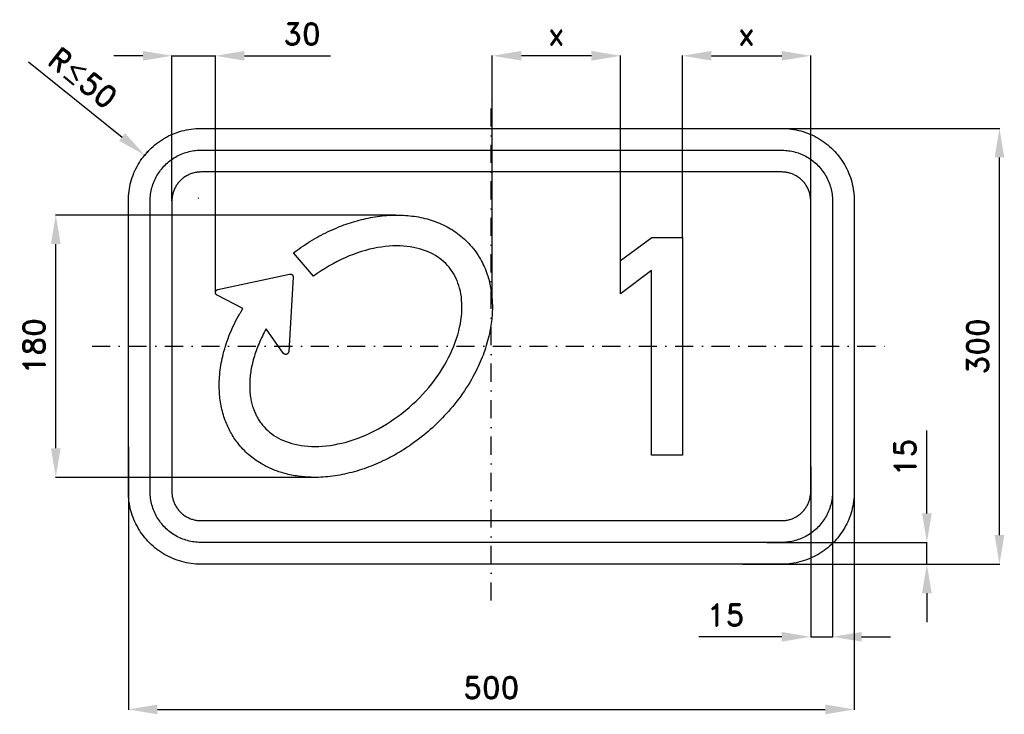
# Model space of a CAD drawing. Header units: millimetres. Extents: x -75 to 603, y -103 to 375.
import ezdxf

# ---------------------------------------------------------------- set-up
doc = ezdxf.new("R2010")
doc.units = ezdxf.units.MM
doc.header["$LTSCALE"] = 5
doc.linetypes.add('ČERCHOVANÁX2', pattern=[2, 1, -0.5, 0, -0.5])
doc.layers.add('Kóty', color=2, linetype='Continuous')
doc.layers.add('Značka', color=7, linetype='Continuous')
doc.styles.get("Standard").update_dxf_attribs({"font": 'romand.shx', "height": 15})
doc.dimstyles.new('Kopie Standard', dxfattribs={"dimtxt": 15, "dimasz": 20, "dimexe": 0.18, "dimexo": 0.0625, "dimgap": 7.5, "dimtad": 1, "dimdec": 0, "dimzin": 0, "dimdsep": 46, "dimtxsty": 'Standard', "dimcen": 0.09, "dimadec": 0, "dimazin": 0, "dimtfac": 1, "dimtdec": 0, "dimtofl": 0, "dimtmove": 0, "dimatfit": 3, "dimfxl": 1, "dimtolj": 1, "dimtzin": 0, "dimarcsym": 0})

# ---------------------------------------------------------------- blocks, each defined once
blk = doc.blocks.new('*D0')
at = {"layer": 'Defpoints', "color": 0, "transparency": 16777216}
for p in [(470, 67.22), (485, 61.9), (470, -50)]:
    blk.add_point(p, dxfattribs=at)
at = {"layer": 'Kóty', "color": 0, "lineweight": -2, "transparency": 16777216}
for p, q in [((470, 67.16), (470, -50.18)), ((485, 61.84), (485, -50.18)), ((450, -50), (392.86, -50)), ((505, -50), (525, -50))]:
    blk.add_line(p, q, dxfattribs=at)
at = {"layer": 'Kóty', "color": 0, "transparency": 16777216}
for points in [[(450, -46.67), (450, -53.33), (470, -50)], [(505, -46.67), (505, -53.33), (485, -50)]]:
    blk.add_solid(points, dxfattribs=at)
at = {"layer": 'Kóty', "color": 0, "transparency": 16777216, "insert": (411.43, -35), "char_height": 15, "attachment_point": 5}
blk.add_mtext('\\A1;15', dxfattribs=at)
blk = doc.blocks.new('*D1')
at = {"layer": 'Defpoints', "color": 0, "transparency": 16777216}
for p in [(439.66, 15), (550, 15), (439.66, 0)]:
    blk.add_point(p, dxfattribs=at)
at = {"layer": 'Kóty', "color": 0, "lineweight": -2, "transparency": 16777216}
for p, q in [((550, 35), (550, 92.14)), ((439.73, 15), (550.18, 15)), ((439.73, 0), (550.18, 0)), ((550, -20), (550, -40))]:
    blk.add_line(p, q, dxfattribs=at)
at = {"layer": 'Kóty', "color": 0, "transparency": 16777216}
for points in [[(546.67, 35), (553.33, 35), (550, 15)], [(546.67, -20), (553.33, -20), (550, 0)]]:
    blk.add_solid(points, dxfattribs=at)
at = {"layer": 'Kóty', "color": 0, "transparency": 16777216, "insert": (535, 73.57), "char_height": 15, "attachment_point": 5, "rotation": 90}
blk.add_mtext('\\A1;15', dxfattribs=at)
blk = doc.blocks.new('*D2')
at = {"layer": 'Defpoints', "color": 0, "transparency": 16777216}
for p in [(419.55, 300), (600, 300), (423.1, 0)]:
    blk.add_point(p, dxfattribs=at)
at = {"layer": 'Kóty', "color": 0, "lineweight": -2, "transparency": 16777216}
for p, q in [((419.62, 300), (600.18, 300)), ((600, 20), (600, 280)), ((423.17, 0), (600.18, 0))]:
    blk.add_line(p, q, dxfattribs=at)
at = {"layer": 'Kóty', "color": 0, "transparency": 16777216}
for points in [[(596.67, 280), (603.33, 280), (600, 300)], [(596.67, 20), (603.33, 20), (600, 0)]]:
    blk.add_solid(points, dxfattribs=at)
at = {"layer": 'Kóty', "color": 0, "transparency": 16777216, "insert": (585, 150), "char_height": 15, "attachment_point": 5, "rotation": 90}
blk.add_mtext('\\A1;300', dxfattribs=at)
blk = doc.blocks.new('*D3')
at = {"layer": 'Defpoints', "color": 0, "transparency": 16777216}
for p in [(59.98, 350), (30, 250), (59.98, 186.9)]:
    blk.add_point(p, dxfattribs=at)
at = {"layer": 'Kóty', "color": 0, "lineweight": -2, "transparency": 16777216}
for p, q in [((10, 350), (-10, 350)), ((30, 250.06), (30, 350.18)), ((59.98, 186.96), (59.98, 350.18)), ((79.98, 350), (139.27, 350))]:
    blk.add_line(p, q, dxfattribs=at)
at = {"layer": 'Kóty', "color": 0, "transparency": 16777216}
for points in [[(10, 353.33), (10, 346.67), (30, 350)], [(79.98, 353.33), (79.98, 346.67), (59.98, 350)]]:
    blk.add_solid(points, dxfattribs=at)
at = {"layer": 'Kóty', "color": 0, "transparency": 16777216, "insert": (119.63, 365), "char_height": 15, "attachment_point": 5}
blk.add_mtext('\\A1;30', dxfattribs=at)
blk = doc.blocks.new('*D4')
at = {"layer": 'Defpoints', "color": 0, "transparency": 16777216}
for p in [(250.68, 350), (338.97, 208.98), (250.68, 179.03)]:
    blk.add_point(p, dxfattribs=at)
at = {"layer": 'Kóty', "color": 0, "lineweight": -2, "transparency": 16777216}
for p, q in [((250.68, 179.09), (250.68, 350.18)), ((318.97, 350), (270.68, 350)), ((338.97, 209.05), (338.97, 350.18))]:
    blk.add_line(p, q, dxfattribs=at)
at = {"layer": 'Kóty', "color": 0, "transparency": 16777216}
for points in [[(270.68, 353.33), (270.68, 346.67), (250.68, 350)], [(318.97, 353.33), (318.97, 346.67), (338.97, 350)]]:
    blk.add_solid(points, dxfattribs=at)
at = {"layer": 'Kóty', "color": 0, "transparency": 16777216, "insert": (294.82, 365), "char_height": 15, "attachment_point": 5}
blk.add_mtext('\\A1;x', dxfattribs=at)
blk = doc.blocks.new('*D5')
at = {"layer": 'Defpoints', "color": 0, "transparency": 16777216}
for p in [(470, 350), (381.62, 225.02), (470, 225.33)]:
    blk.add_point(p, dxfattribs=at)
at = {"layer": 'Kóty', "color": 0, "lineweight": -2, "transparency": 16777216}
for p, q in [((381.62, 225.08), (381.62, 350.18)), ((401.62, 350), (450, 350)), ((470, 225.39), (470, 350.18))]:
    blk.add_line(p, q, dxfattribs=at)
at = {"layer": 'Kóty', "color": 0, "transparency": 16777216}
for points in [[(401.62, 353.33), (401.62, 346.67), (381.62, 350)], [(450, 353.33), (450, 346.67), (470, 350)]]:
    blk.add_solid(points, dxfattribs=at)
at = {"layer": 'Kóty', "color": 0, "transparency": 16777216, "insert": (425.81, 365), "char_height": 15, "attachment_point": 5}
blk.add_mtext('\\A1;x', dxfattribs=at)
blk = doc.blocks.new('*D6')
at = {"layer": 'Defpoints', "color": 0, "transparency": 16777216}
for p in [(0, 80.97), (500, 74.94), (500, -100)]:
    blk.add_point(p, dxfattribs=at)
at = {"layer": 'Kóty', "color": 0, "lineweight": -2, "transparency": 16777216}
for p, q in [((0, 80.91), (0, -100.18)), ((500, 74.87), (500, -100.18)), ((20, -100), (480, -100))]:
    blk.add_line(p, q, dxfattribs=at)
at = {"layer": 'Kóty', "color": 0, "transparency": 16777216}
for points in [[(20, -96.67), (20, -103.33), (0, -100)], [(480, -96.67), (480, -103.33), (500, -100)]]:
    blk.add_solid(points, dxfattribs=at)
at = {"layer": 'Kóty', "color": 0, "transparency": 16777216, "insert": (250, -85), "char_height": 15, "attachment_point": 5}
blk.add_mtext('\\A1;500', dxfattribs=at)
blk = doc.blocks.new('*D7')
at = {"layer": 'Defpoints', "color": 0, "transparency": 16777216}
for p in [(-50, 240.37), (184.07, 240.37), (129.29, 59.77)]:
    blk.add_point(p, dxfattribs=at)
at = {"layer": 'Kóty', "color": 0, "lineweight": -2, "transparency": 16777216}
for p, q in [((184.01, 240.37), (-50.18, 240.37)), ((-50, 79.77), (-50, 220.37)), ((129.22, 59.77), (-50.18, 59.77))]:
    blk.add_line(p, q, dxfattribs=at)
at = {"layer": 'Kóty', "color": 0, "transparency": 16777216}
for points in [[(-53.33, 220.37), (-46.67, 220.37), (-50, 240.37)], [(-53.33, 79.77), (-46.67, 79.77), (-50, 59.77)]]:
    blk.add_solid(points, dxfattribs=at)
at = {"layer": 'Kóty', "color": 0, "transparency": 16777216, "insert": (-65, 150.07), "char_height": 15, "attachment_point": 5, "rotation": 90}
blk.add_mtext('\\A1;180', dxfattribs=at)

msp = doc.modelspace()

# ---------------------------------------------------------------- linework, layer by layer
at = {"layer": 'Kóty'}
for p, q in [((-68.72, 345.8), (-4.33, 294.06)), ((48.31, 252.08), (48.49, 252.08)), ((48.4, 251.99), (48.4, 252.17))]:
    msp.add_line(p, q, dxfattribs=at)
for points in [[(30, 350), (59.98, 350)], [(550, 0), (550, 15)], [(470, -50), (485, -50)]]:
    msp.add_lwpolyline(points, dxfattribs=at)
msp.add_arc((48.4, 252.08), 47.4, 135.4888, 141.69195, dxfattribs=at)
msp.add_solid([(-2.25, 296.67), (-6.4, 291.45), (11.32, 281.6)], dxfattribs=at)
at = {"layer": 'Značka', "color": 6, "linetype": 'ČERCHOVANÁX2', "ltscale": 2.5}
for points in [[(250, -25), (250, 325)], [(-25, 150), (525, 150)]]:
    msp.add_lwpolyline(points, dxfattribs=at)
at = {"layer": 'Značka', "color": 5}
for points in [[(50, 0), (49.8, 0), (49.61, 0, -0.03218), (43.15, 0.45, -0.035443), (36.81, 1.77, -0.036267), (30.67, 3.85, -0.03442), (24.89, 6.76, -0.033722), (19.5, 10.36, -0.034085), (14.64, 14.64, -0.034209), (10.35, 19.5, -0.034229), (6.76, 24.89, -0.034044), (3.87, 30.67, -0.033412), (1.77, 36.81, -0.034127), (0.43, 43.15, -0.036745), (0, 49.61), (0, 49.8), (0, 50), (0, 250), (0, 250.2), (0, 250.39, -0.03218), (0.45, 256.85, -0.035443), (1.77, 263.19, -0.036267), (3.85, 269.33, -0.034422), (6.76, 275.11, -0.033722), (10.36, 280.5, -0.034087), (14.64, 285.36, -0.034208), (19.5, 289.65, -0.034231), (24.89, 293.24, -0.034039), (30.67, 296.13, -0.033412), (36.81, 298.23, -0.034124), (43.15, 299.57, -0.036741), (49.61, 300), (49.8, 300), (50, 300), (450, 300), (450.2, 300), (450.39, 300, -0.032179), (456.85, 299.55, -0.035442), (463.19, 298.23, -0.036264), (469.33, 296.15, -0.034416), (475.11, 293.24, -0.033719), (480.5, 289.64, -0.034088), (485.36, 285.36, -0.034205), (489.65, 280.5, -0.034231), (493.24, 275.11, -0.034041), (496.13, 269.33, -0.033413), (498.23, 263.19, -0.034124), (499.57, 256.85, -0.036741), (500, 250.39), (500, 250.2), (500, 250), (500, 50), (500, 49.8), (500, 49.61, -0.032179), (499.55, 43.15, -0.035442), (498.23, 36.81, -0.036264), (496.15, 30.67, -0.034415), (493.24, 24.89, -0.033719), (489.64, 19.5, -0.034086), (485.36, 14.64, -0.034205), (480.5, 10.35, -0.03423), (475.11, 6.76, -0.034046), (469.33, 3.87, -0.033413), (463.19, 1.77, -0.034127), (456.85, 0.43, -0.036745), (450.39, 0), (450.2, 0), (450, 0), (50, 0)], [(50, 15), (49.86, 15), (49.73, 15, -0.03218), (45.21, 15.32, -0.035443), (40.76, 16.24, -0.036267), (36.47, 17.69, -0.034421), (32.42, 19.73, -0.033721), (28.65, 22.25, -0.034085), (25.25, 25.25, -0.034209), (22.25, 28.65, -0.034229), (19.73, 32.42, -0.034044), (17.71, 36.47, -0.033412), (16.24, 40.76, -0.034127), (15.3, 45.21, -0.036745), (15, 49.73), (15, 49.86), (15, 50), (15, 250), (15, 250.14), (15, 250.28, -0.032181), (15.32, 254.79, -0.035442), (16.24, 259.24, -0.036269), (17.69, 263.53, -0.034425), (19.73, 267.58, -0.033726), (22.25, 271.35, -0.03408), (25.25, 274.75, -0.034207), (28.65, 277.75, -0.03422), (32.42, 280.26, -0.034045), (36.47, 282.29, -0.03341), (40.76, 283.76, -0.034129), (45.21, 284.7, -0.036744), (49.73, 285), (49.86, 285), (50, 285), (450, 285), (450.14, 285), (450.28, 285, -0.032179), (454.79, 284.68, -0.035441), (459.24, 283.76, -0.036271), (463.53, 282.31, -0.034422), (467.58, 280.26, -0.033719), (471.35, 277.75, -0.034074), (474.75, 274.75, -0.034205), (477.75, 271.35, -0.034219), (480.26, 267.58, -0.034043), (482.29, 263.53, -0.033408), (483.76, 259.24, -0.03413), (484.7, 254.79, -0.036744), (485, 250.28), (485, 250.14), (485, 250), (485, 50), (485, 49.86), (485, 49.73, -0.032179), (484.68, 45.21, -0.035442), (483.76, 40.76, -0.036269), (482.31, 36.47, -0.034418), (480.26, 32.42, -0.033714), (477.75, 28.65, -0.034079), (474.75, 25.25, -0.034207), (471.35, 22.25, -0.034228), (467.58, 19.73, -0.034043), (463.53, 17.71, -0.03341), (459.24, 16.24, -0.034128), (454.79, 15.3, -0.036745), (450.28, 15), (450.14, 15), (450, 15), (50, 15)], [(50, 30), (450, 30), (450.08, 30), (450.16, 30, 0.032179), (452.74, 30.18, 0.035444), (455.28, 30.71, 0.036265), (457.73, 31.54, 0.034417), (460.05, 32.71, 0.033718), (462.2, 34.14, 0.03408), (464.14, 35.86, 0.034213), (465.86, 37.8, 0.034222), (467.29, 39.95, 0.034048), (468.45, 42.27, 0.033405), (469.29, 44.72, 0.034129), (469.83, 47.26, 0.036741), (470, 49.84), (470, 49.92), (470, 50), (470, 250), (470, 250.08), (470, 250.16, 0.032179), (469.82, 252.74, 0.035443), (469.29, 255.28, 0.036259), (468.46, 257.73, 0.034409), (467.29, 260.05, 0.033719), (465.86, 262.2, 0.034073), (464.14, 264.14, 0.034214), (462.2, 265.86, 0.034226), (460.05, 267.29, 0.03405), (457.73, 268.45, 0.033407), (455.28, 269.29, 0.034128), (452.74, 269.83, 0.036741), (450.16, 270), (450.08, 270), (450, 270), (50, 270), (49.92, 270), (49.84, 270, 0.032179), (47.26, 269.82, 0.035442), (44.72, 269.29, 0.036259), (42.27, 268.46, 0.034414), (39.95, 267.29, 0.03372), (37.8, 265.86, 0.034079), (35.86, 264.14, 0.03421), (34.14, 262.2, 0.034232), (32.71, 260.05, 0.034046), (31.55, 257.73, 0.033413), (30.71, 255.28, 0.034126), (30.17, 252.74, 0.036744), (30, 250.16), (30, 250.08), (30, 250), (30, 50), (30, 49.92), (30, 49.84, 0.032179), (30.18, 47.26, 0.035443), (30.71, 44.72, 0.036265), (31.54, 42.27, 0.034421), (32.71, 39.95, 0.033719), (34.14, 37.8, 0.034086), (35.86, 35.86, 0.034208), (37.8, 34.14, 0.034229), (39.95, 32.71, 0.034044), (42.27, 31.55, 0.033412), (44.72, 30.71, 0.034128), (47.26, 30.17, 0.036744), (49.84, 30), (49.92, 30), (50, 30)], [(61.15, 185.15), (61.12, 185.16), (61.1, 185.17), (61.05, 185.2), (61, 185.23), (60.99, 185.23), (60.99, 185.23), (60.97, 185.25), (60.95, 185.26), (60.93, 185.27), (60.91, 185.28), (60.89, 185.3), (60.87, 185.31), (60.85, 185.33), (60.83, 185.35), (60.8, 185.37), (60.78, 185.38), (60.78, 185.39), (60.77, 185.39), (60.77, 185.39), (60.77, 185.39), (60.75, 185.41), (60.73, 185.43), (60.72, 185.44), (60.7, 185.45), (60.68, 185.47), (60.66, 185.49), (60.64, 185.51), (60.62, 185.53), (60.6, 185.55), (60.58, 185.57), (60.58, 185.58), (60.57, 185.58), (60.57, 185.58), (60.57, 185.59), (60.55, 185.6), (60.54, 185.62), (60.52, 185.64), (60.51, 185.65), (60.49, 185.67), (60.47, 185.69), (60.45, 185.72), (60.44, 185.74), (60.42, 185.76), (60.4, 185.78), (60.4, 185.79), (60.4, 185.79), (60.4, 185.79), (60.39, 185.8), (60.38, 185.82), (60.37, 185.84), (60.35, 185.85), (60.34, 185.87), (60.33, 185.9), (60.31, 185.92), (60.3, 185.94), (60.29, 185.97), (60.27, 185.99), (60.26, 186.02), (60.26, 186.02), (60.25, 186.03), (60.25, 186.03), (60.25, 186.03), (60.24, 186.06), (60.23, 186.08), (60.22, 186.09), (60.21, 186.12), (60.2, 186.14), (60.19, 186.16), (60.17, 186.19), (60.16, 186.22), (60.15, 186.24), (60.14, 186.27), (60.14, 186.27), (60.14, 186.28), (60.14, 186.28), (60.14, 186.29), (60.13, 186.31), (60.12, 186.33), (60.11, 186.35), (60.11, 186.37), (60.1, 186.4), (60.09, 186.43), (60.08, 186.45), (60.07, 186.48), (60.07, 186.51), (60.06, 186.54), (60.06, 186.54), (60.06, 186.54), (60.06, 186.55), (60.06, 186.55), (60.05, 186.57), (60.05, 186.6), (60.04, 186.62), (60.04, 186.64), (60.03, 186.67), (60.03, 186.7), (60.02, 186.72), (60.02, 186.75), (60.01, 186.78), (60.01, 186.81), (60.01, 186.81), (60.01, 186.82), (60.01, 186.82), (60.01, 186.82), (60.01, 186.85), (60.01, 186.87), (60, 186.89), (60, 186.92), (60, 186.94), (60, 186.97), (60, 187), (60, 187.03), (60, 187.06), (60, 187.09), (60, 187.09), (60, 187.09), (60, 187.1), (60, 187.1), (60, 187.13), (60, 187.15), (60, 187.17), (60.01, 187.19), (60.01, 187.22), (60.01, 187.25), (60.01, 187.28), (60.02, 187.31), (60.02, 187.33, -0.003889), (60.02, 187.36), (60.02, 187.37), (60.03, 187.37), (60.03, 187.38), (60.03, 187.38), (60.03, 187.4), (60.03, 187.43), (60.04, 187.45), (60.04, 187.47), (60.05, 187.5), (60.06, 187.52), (60.06, 187.55), (60.07, 187.58), (60.08, 187.61), (60.08, 187.63), (60.09, 187.64), (60.09, 187.64), (60.18, 187.9), (60.31, 188.15), (60.47, 188.37), (60.65, 188.58), (60.86, 188.75), (61.1, 188.9), (61.1, 188.91), (61.1, 188.91), (61.12, 188.92), (61.14, 188.93), (61.16, 188.94), (61.18, 188.95), (61.21, 188.96), (61.23, 188.97), (61.26, 188.98), (61.28, 188.99), (61.31, 189), (61.34, 189.02), (61.34, 189.02), (61.34, 189.02), (61.35, 189.02), (61.35, 189.02), (61.37, 189.03), (61.39, 189.04), (61.42, 189.05), (61.44, 189.05), (61.46, 189.06), (61.49, 189.07), (61.52, 189.08), (61.54, 189.09), (61.57, 189.09), (61.6, 189.1), (61.6, 189.1), (61.61, 189.1), (61.63, 189.11), (61.66, 189.11), (111.01, 199.72), (111.03, 199.72), (111.06, 199.73), (111.28, 199.76), (111.29, 199.76), (111.29, 199.76), (111.31, 199.76), (111.33, 199.76), (111.34, 199.76), (111.36, 199.76), (111.39, 199.76), (111.41, 199.76), (111.43, 199.76), (111.46, 199.76), (111.48, 199.76), (111.5, 199.76), (111.51, 199.76), (111.51, 199.76), (111.52, 199.76), (111.52, 199.76), (111.54, 199.76), (111.57, 199.76), (111.59, 199.76), (111.61, 199.76), (111.64, 199.75), (111.66, 199.75), (111.69, 199.75), (111.72, 199.75), (111.75, 199.74), (111.78, 199.74), (111.78, 199.74), (111.78, 199.74), (111.79, 199.73), (111.79, 199.73), (111.81, 199.73), (111.84, 199.72), (111.86, 199.72), (111.88, 199.72), (111.91, 199.71), (111.93, 199.7), (111.96, 199.7), (111.99, 199.69), (112.01, 199.68), (112.04, 199.67), (112.05, 199.67), (112.05, 199.67), (112.05, 199.67), (112.06, 199.67), (112.08, 199.66), (112.1, 199.65), (112.12, 199.65), (112.14, 199.64), (112.17, 199.63), (112.19, 199.62), (112.22, 199.61), (112.25, 199.6), (112.27, 199.59), (112.3, 199.58), (112.3, 199.58), (112.31, 199.57), (112.31, 199.57), (112.31, 199.57), (112.33, 199.56), (112.36, 199.55), (112.38, 199.54), (112.39, 199.53), (112.42, 199.52), (112.44, 199.5), (112.47, 199.49), (112.49, 199.48), (112.52, 199.46), (112.54, 199.45), (112.54, 199.44), (112.55, 199.44), (112.55, 199.44), (112.55, 199.44), (112.57, 199.43), (112.59, 199.41), (112.61, 199.4), (112.63, 199.39), (112.65, 199.37), (112.67, 199.36), (112.7, 199.34), (112.72, 199.32), (112.74, 199.31), (112.77, 199.29), (112.77, 199.28), (112.77, 199.28), (112.77, 199.28), (112.78, 199.28), (112.8, 199.26), (112.81, 199.25), (112.83, 199.23), (112.84, 199.22), (112.86, 199.2), (112.89, 199.18), (112.9, 199.16), (112.92, 199.14), (112.94, 199.12), (112.96, 199.1), (112.97, 199.09), (112.97, 199.09), (112.97, 199.09), (112.97, 199.09), (112.99, 199.07), (113.01, 199.05), (113.02, 199.03), (113.03, 199.02), (113.05, 199), (113.07, 198.97), (113.09, 198.95), (113.1, 198.93), (113.12, 198.91), (113.14, 198.88), (113.14, 198.88), (113.14, 198.88), (113.14, 198.87), (113.15, 198.87), (113.16, 198.85), (113.17, 198.83), (113.18, 198.81), (113.2, 198.79), (113.21, 198.77), (113.23, 198.75), (113.24, 198.72), (113.25, 198.7), (113.27, 198.67), (113.28, 198.65), (113.28, 198.64), (113.29, 198.64), (113.29, 198.63), (113.29, 198.63), (113.3, 198.61), (113.31, 198.59), (113.32, 198.57), (113.33, 198.55), (113.34, 198.53), (113.35, 198.5), (113.36, 198.47), (113.37, 198.45), (113.39, 198.42), (113.39, 198.39), (113.4, 198.39), (113.4, 198.39), (113.4, 198.38), (113.4, 198.38), (113.41, 198.36), (113.42, 198.33), (113.42, 198.31), (113.43, 198.29), (113.44, 198.27), (113.45, 198.24), (113.45, 198.21), (113.46, 198.19), (113.47, 198.16), (113.47, 198.13), (113.48, 198.13), (113.48, 198.12), (113.48, 198.12), (113.48, 198.11), (113.48, 198.09), (113.49, 198.07), (113.49, 198.04), (113.5, 198.02), (113.5, 198), (113.51, 197.97), (113.51, 197.94), (113.52, 197.91), (113.52, 197.88), (113.52, 197.85), (113.52, 197.85), (113.52, 197.85), (113.52, 197.84), (113.52, 197.84), (113.53, 197.81), (113.53, 197.79), (113.53, 197.77), (113.53, 197.75), (113.53, 197.72), (113.53, 197.69), (113.53, 197.66), (113.53, 197.63), (113.53, 197.61), (113.53, 197.58), (113.53, 197.57), (113.53, 197.57), (113.53, 197.54), (113.53, 197.51), (110.46, 146.44), (110.45, 146.41), (110.45, 146.39), (110.45, 146.33), (110.44, 146.26), (110.39, 145.99), (110.29, 145.73), (110.17, 145.49), (110.01, 145.25), (109.83, 145.05), (109.62, 144.87), (109.4, 144.72), (109.15, 144.6), (108.89, 144.51), (108.62, 144.46), (108.35, 144.44), (108.07, 144.47), (108.07, 144.47), (108.07, 144.47), (108.04, 144.47), (108.02, 144.47), (108, 144.48), (107.98, 144.48), (107.95, 144.49), (107.92, 144.49), (107.89, 144.5), (107.87, 144.5), (107.84, 144.51), (107.81, 144.52), (107.81, 144.52), (107.81, 144.52), (107.8, 144.52), (107.8, 144.52), (107.78, 144.53), (107.75, 144.54), (107.73, 144.54), (107.71, 144.55), (107.68, 144.56), (107.66, 144.57), (107.63, 144.58), (107.61, 144.59), (107.58, 144.6), (107.55, 144.61), (107.55, 144.61), (107.55, 144.62), (107.54, 144.62), (107.54, 144.62), (107.52, 144.63), (107.5, 144.64), (107.48, 144.65), (107.46, 144.66), (107.43, 144.67), (107.41, 144.68), (107.38, 144.69), (107.36, 144.71), (107.33, 144.72), (107.31, 144.74), (107.31, 144.74), (107.3, 144.74), (107.3, 144.74), (107.3, 144.75), (107.28, 144.76), (107.26, 144.77), (107.24, 144.78), (107.22, 144.79), (107.2, 144.81), (107.17, 144.83), (107.15, 144.84), (107.13, 144.86), (107.11, 144.88), (107.08, 144.9), (107.08, 144.9), (107.08, 144.9), (107.07, 144.9), (107.07, 144.91), (107.05, 144.92), (107.03, 144.93), (107.02, 144.95), (107, 144.96), (106.98, 144.98), (106.96, 145), (106.94, 145.02), (106.92, 145.04), (106.9, 145.06), (106.88, 145.08), (106.87, 145.08), (106.87, 145.08), (106.87, 145.09), (106.86, 145.09), (106.85, 145.11), (106.83, 145.12), (106.82, 145.14), (106.81, 145.16), (106.79, 145.18), (106.77, 145.2), (106.75, 145.22), (106.73, 145.24), (106.72, 145.27), (106.7, 145.29), (106.7, 145.29), (106.7, 145.3), (106.68, 145.32), (106.67, 145.34), (94.99, 162.04), (94.29, 160.79), (93.61, 159.53), (92.95, 158.27), (92.31, 157.02), (91.7, 155.76), (91.11, 154.5), (90.54, 153.24), (89.99, 151.98), (89.46, 150.72), (88.96, 149.47), (88.48, 148.22), (88.02, 146.97), (87.58, 145.72), (87.17, 144.48), (86.78, 143.24), (86.41, 142.01), (86.07, 140.78), (85.74, 139.56), (85.44, 138.34), (85.17, 137.14), (84.91, 135.94), (84.68, 134.74), (84.47, 133.56), (84.28, 132.38), (84.12, 131.22), (83.97, 130.06), (83.85, 128.91), (83.75, 127.78), (83.67, 126.65), (83.61, 125.54), (83.57, 124.44), (83.56, 123.35), (83.56, 122.27), (83.58, 121.21), (83.63, 120.16), (83.69, 119.12), (83.77, 118.09), (83.87, 117.08), (83.99, 116.08), (84.13, 115.1), (84.29, 114.13), (84.46, 113.18), (84.66, 112.24), (84.87, 111.31), (85.09, 110.4), (85.34, 109.5), (85.6, 108.62), (85.88, 107.75), (86.17, 106.9), (86.48, 106.06), (86.8, 105.24), (87.14, 104.43), (87.5, 103.63), (87.87, 102.85), (88.25, 102.08), (88.66, 101.33), (89.07, 100.59), (89.5, 99.87), (89.95, 99.15), (90.41, 98.45), (90.88, 97.77), (91.37, 97.1), (91.87, 96.44), (92.39, 95.79), (93.53, 94.47), (94.73, 93.21), (96, 92.01), (97.33, 90.85), (98.74, 89.76), (100.22, 88.71), (101.78, 87.72), (103.4, 86.8), (105.11, 85.92), (106.88, 85.12), (108.74, 84.37), (110.67, 83.7), (112.67, 83.09), (114.75, 82.56), (116.89, 82.1), (119.11, 81.72), (121.39, 81.42), (123.74, 81.21), (126.15, 81.08), (128.62, 81.04), (131.14, 81.09), (133.71, 81.24), (136.32, 81.47), (138.98, 81.81), (141.67, 82.24), (144.39, 82.76), (147.14, 83.38), (149.92, 84.1), (152.71, 84.92), (155.51, 85.83), (158.32, 86.84), (161.13, 87.94), (163.95, 89.14), (166.75, 90.43), (169.54, 91.81), (172.32, 93.27), (175.07, 94.83), (177.8, 96.47), (180.5, 98.19), (183.16, 100), (185.78, 101.88), (188.36, 103.83), (190.89, 105.86), (193.37, 107.95), (195.79, 110.11), (198.15, 112.33), (200.44, 114.6), (202.67, 116.93), (204.83, 119.31), (206.91, 121.74), (208.92, 124.2), (210.85, 126.71), (212.69, 129.24), (214.45, 131.81), (216.11, 134.4), (217.69, 137), (219.18, 139.62), (220.57, 142.25), (221.86, 144.89), (223.06, 147.53), (224.16, 150.16), (225.16, 152.78), (226.07, 155.39), (226.87, 157.98), (227.57, 160.54), (228.17, 163.08), (228.68, 165.58), (229.09, 168.05), (229.4, 170.48), (229.62, 172.86), (229.74, 175.19), (229.77, 177.47), (229.72, 179.69), (229.57, 181.86), (229.35, 183.97), (229.04, 186.02), (228.66, 188), (228.19, 189.92), (227.66, 191.78), (227.05, 193.57), (226.37, 195.29), (225.63, 196.96), (224.82, 198.56), (223.94, 200.11), (223, 201.59), (221.99, 203.02), (220.93, 204.39), (219.79, 205.7), (218.59, 206.96), (217.32, 208.16), (215.98, 209.32), (214.57, 210.41), (213.09, 211.46), (211.54, 212.44), (209.91, 213.38), (208.2, 214.24), (206.42, 215.05), (204.57, 215.79), (202.64, 216.47), (200.64, 217.08), (198.56, 217.61), (196.41, 218.07), (194.19, 218.44), (191.91, 218.74), (189.56, 218.96), (187.15, 219.08), (184.68, 219.12), (182.16, 219.07), (179.59, 218.92), (176.98, 218.68), (174.32, 218.35), (171.63, 217.92), (168.91, 217.39), (166.15, 216.77), (163.38, 216.05), (160.59, 215.23), (157.79, 214.32), (154.98, 213.31), (152.16, 212.21), (149.35, 211.01), (146.55, 209.72), (143.76, 208.34), (140.98, 206.87), (138.23, 205.31), (135.5, 203.67), (132.8, 201.94), (130.14, 200.14), (127.52, 198.26), (113.78, 214.33), (115.68, 215.74), (117.59, 217.13, -0.026815), (129.71, 224.86, -0.029815), (142.62, 231.17, -0.028285), (154.46, 235.57, -0.029684), (166.73, 238.58, -0.033489), (179.56, 240.22, -0.038728), (192.5, 240, -0.040906), (204.29, 238.1, -0.047099), (215.58, 234.16, -0.04942), (225.64, 228.53, -0.053291), (234.32, 220.98, -0.032818), (238.77, 215.72, -0.031513), (242.51, 209.95, -0.025193), (245.09, 204.86, -0.024222), (247.16, 199.54, -0.037355), (249.54, 190.46, -0.034391), (250.59, 181.12, -0.037409), (250.4, 169.85, -0.032618), (248.64, 158.71, -0.034901), (244.89, 145.6, -0.031156), (239.45, 133.09, -0.037353), (230.26, 117.57, -0.034584), (218.94, 103.53, -0.028709), (207.95, 92.62, -0.02881), (195.79, 83.05, -0.022404), (185.83, 76.6, -0.022892), (175.33, 71.08, -0.028898), (162.34, 65.74, -0.032129), (148.79, 62.02, -0.03383), (135.83, 60.06, -0.039107), (122.74, 60, -0.030866), (113.54, 61.11, -0.033751), (104.56, 63.4, -0.014674), (101.14, 64.59, -0.016369), (97.8, 65.99, -0.006433), (96.17, 66.76), (94.55, 67.56), (92.98, 68.41, -0.006082), (91.43, 69.29, -0.023685), (87.07, 72.11, -0.024143), (83, 75.34, -0.026259), (78.94, 79.2, -0.026166), (75.31, 83.46, -0.040574), (70.41, 90.89, -0.039313), (66.74, 99.01, -0.043194), (63.9, 109.07, -0.038294), (62.72, 119.46, -0.040961), (63.11, 132.12, -0.035091), (65.41, 144.59, -0.037269), (69.99, 158.77, -0.036283), (76.58, 172.1, -0.004156), (77.72, 174.07), (78.88, 176.03), (61.15, 185.15)]]:
    msp.add_lwpolyline(points, format="xyb", dxfattribs=at)
msp.add_lwpolyline([(360.26, 75), (360.26, 202.22), (338.97, 186.2), (338.97, 208.98), (360.48, 225.02), (381.62, 225.02), (381.62, 75), (360.26, 75)], dxfattribs=at)

# ---------------------------------------------------------------- texts
at = {"layer": 'Kóty', "insert": (-31.31, 334.72), "char_height": 15, "attachment_point": 5, "rotation": 321.47436}
msp.add_mtext('\\A1;R{\\A0;≤}50', dxfattribs=at)

# ---------------------------------------------------------------- dimensions: what is measured, and where the dimension line sits
at = {"layer": 'Kóty'}
for base, p1, p2, picture, middle in [((59.98, 350), (30, 250), (59.98, 186.9), '*D3', (119.63, 365)), ((500, -100), (0, 80.97), (500, 74.94), '*D6', (250, -85)), ((470, -50), (485, 61.9), (470, 67.22), '*D0', (411.43, -35))]:
    dim = msp.add_linear_dim(base=base, p1=p1, p2=p2, dimstyle='Kopie Standard', dxfattribs=at)
    dim.commit()
    dim.dimension.update_dxf_attribs({"geometry": picture, "text_midpoint": middle})
for base, p1, p2, picture, middle in [((250.68, 350), (338.97, 208.98), (250.68, 179.03), '*D4', (294.82, 365)), ((470, 350), (381.62, 225.02), (470, 225.33), '*D5', (425.81, 365))]:
    dim = msp.add_linear_dim(base=base, p1=p1, p2=p2, text='x', dimstyle='Kopie Standard', dxfattribs=at)
    dim.commit()
    dim.dimension.update_dxf_attribs({"geometry": picture, "text_midpoint": middle})
for base, p1, p2, picture, middle in [((600, 300), (423.1, 0), (419.55, 300), '*D2', (585, 150)), ((550, 15), (439.66, 0), (439.66, 15), '*D1', (535, 73.57))]:
    dim = msp.add_linear_dim(base=base, p1=p1, p2=p2, angle=90, dimstyle='Kopie Standard', dxfattribs=at)
    dim.commit()
    dim.dimension.update_dxf_attribs({"geometry": picture, "text_midpoint": middle})
dim = msp.add_linear_dim(base=(-50, 240.37), p1=(129.29, 59.77), p2=(184.07, 240.37), angle=90, text='180', dimstyle='Kopie Standard', dxfattribs=at)
dim.commit()
dim.dimension.update_dxf_attribs({"geometry": '*D7', "text_midpoint": (-65, 150.07)})

doc.saveas('drawing.dxf')
